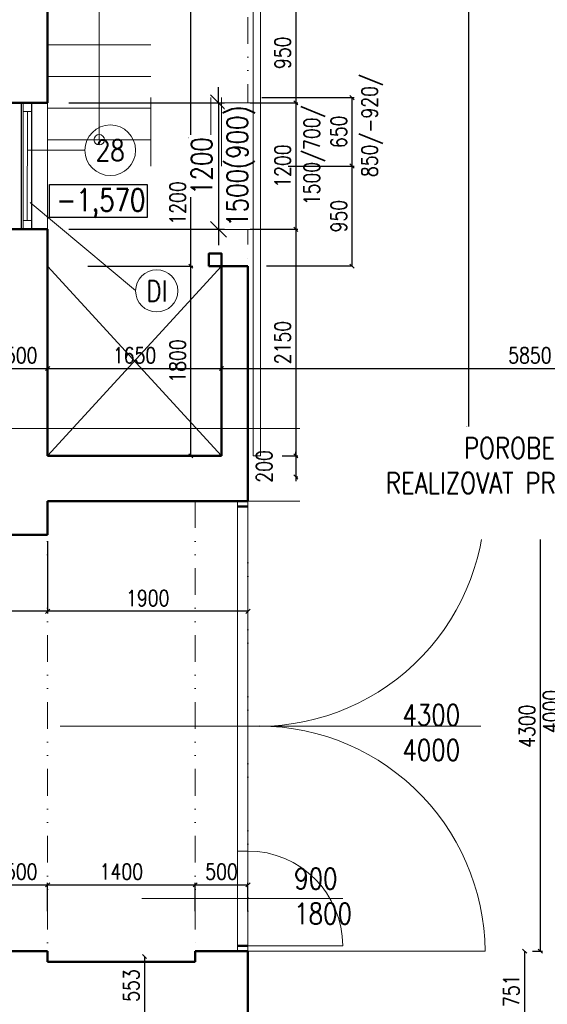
# Model space of a CAD drawing. Header units: millimetres. Extents: x -238874 to 551972, y -298952 to 658415.
# Tile 89 of 256: x 27304 to 32308, y 39806 to 49149. Entities that reach past the tile are written whole.
import ezdxf
from ezdxf.enums import TextEntityAlignment as Align

# ---------------------------------------------------------------- set-up
doc = ezdxf.new("R2010")
doc.units = ezdxf.units.MM
doc.header["$LTSCALE"] = 20
doc.linetypes.add('DIVIDE', pattern=[31.75, 12.7, -6.35, 0, -6.35, 0, -6.35])
doc.layers.add('00_HEDVIKA_DEMOLICE', color=2, linetype='Continuous', lineweight=30, transparency=0.3)
for name, color, linetype, lineweight in [('00_HEDVIKA_OBRYS', 1, 'Continuous', 50), ('CKBUBLINY', 1, 'Continuous', 18), ('CKBUBLINY DEMOLICE', 4, 'Continuous', 18), ('CKBUBLINY_POPIS', 3, 'Continuous', 25), ('CKKOTY', 3, 'Continuous', 18), ('CKOKNA', 30, 'Continuous', 18), ('CKTEXTY_MALE', 140, 'Continuous', 18), ('NOSNÉ', 8, 'Continuous', 50), ('PRUCHODY', 7, 'Continuous', 18)]:
    doc.layers.add(name, color=color, linetype=linetype, lineweight=lineweight)
doc.layers.add('CKNETISK', color=116, linetype='Continuous', lineweight=18, plot=False)
doc.layers.add('CZ', color=255, linetype='Continuous')
doc.layers.add('KOTY', color=8, linetype='Continuous')
doc.styles.add('SIMPLEX', font='SIMPLEX.shx', dxfattribs={"width": 0.8, "bigfont": 'CAD13.shx'})
doc.styles.get("Standard").update_dxf_attribs({"font": 'simplex.shx', "width": 0.8})
doc.dimstyles.new('CADKON', dxfattribs={"dimscale": 100, "dimtxt": 2, "dimasz": 1.5, "dimexe": 0, "dimexo": 2, "dimgap": 0.6, "dimtad": 1, "dimrnd": 1, "dimtxsty": 'Standard', "dimblk1": 'OBLIQUE', "dimblk2": 'OBLIQUE', "dimsah": 1, "dimcen": 2.5, "dimadec": 1, "dimazin": 2, "dimtfac": 1, "dimtix": 1, "dimtmove": 2, "dimatfit": 3, "dimldrblk": 'OPEN30', "dimfxl": 5, "dimtfill": 1, "dimtolj": 1, "dimarcsym": 0})
doc.dimstyles.new('CKA', dxfattribs={"dimtxt": 200, "dimasz": 40, "dimexe": 20, "dimexo": 0.2, "dimgap": 50, "dimtad": 1, "dimdec": 0, "dimrnd": 1, "dimzin": 0, "dimdsep": 46, "dimtxsty": 'Standard', "dimblk1": 'OBLIQUE', "dimblk2": 'OBLIQUE', "dimsah": 1, "dimcen": 0.09, "dimclrd": 253, "dimclre": 253, "dimclrt": 253, "dimadec": 0, "dimazin": 0, "dimtfac": 1, "dimtdec": 0, "dimtix": 1, "dimtmove": 2, "dimatfit": 3, "dimfxl": 1, "dimtolj": 1, "dimtzin": 0, "dimarcsym": 0})

# ---------------------------------------------------------------- blocks, each defined once
blk = doc.blocks.new('_OBLIQUE')
at = {"color": 0, "linetype": 'ByBlock'}
blk.add_line((-0.5, -0.5), (0.5, 0.5), dxfattribs=at)
blk = doc.blocks.new('*D44')
at = {"layer": 'DEFPOINTS', "color": 0, "transparency": 16777216}
for p in [(27568, 44580), (25768, 44260), (25768, 43535.1)]:
    blk.add_point(p, dxfattribs=at)
at = {"layer": 'KOTY', "lineweight": -2, "transparency": 16777216}
for p, q in [((25768, 43879.3), (25768, 43515.1)), ((27568, 43535.1), (25768, 43535.1))]:
    blk.add_line(p, q, dxfattribs=at)
at = {"layer": 'KOTY', "lineweight": -2, "transparency": 16777216, "xscale": 40, "yscale": 40, "zscale": 40, "rotation": 180}
blk.add_blockref('_OBLIQUE', (25768, 43535.1), dxfattribs=at)
at = {"layer": 'KOTY', "lineweight": -2, "transparency": 16777216, "xscale": 40, "yscale": 40, "zscale": 40}
blk.add_blockref('_OBLIQUE', (27568, 43535.1), dxfattribs=at)
at = {"layer": 'KOTY', "transparency": 16777216, "insert": (26668, 43660.1), "char_height": 150, "attachment_point": 5, "style": 'SIMPLEX'}
blk.add_mtext('\\A1;1800', dxfattribs=at)
blk = doc.blocks.new('*D45')
at = {"layer": 'DEFPOINTS', "color": 0, "transparency": 16777216}
for p in [(27568, 44580), (29468, 44580), (27568, 43535.1)]:
    blk.add_point(p, dxfattribs=at)
at = {"layer": 'KOTY', "lineweight": -2, "transparency": 16777216}
for p, q in [((27568, 44199.3), (27568, 43515.1)), ((29468, 43535.1), (27568, 43535.1))]:
    blk.add_line(p, q, dxfattribs=at)
at = {"layer": 'KOTY', "lineweight": -2, "transparency": 16777216, "xscale": 40, "yscale": 40, "zscale": 40, "rotation": 180}
blk.add_blockref('_OBLIQUE', (27568, 43535.1), dxfattribs=at)
at = {"layer": 'KOTY', "lineweight": -2, "transparency": 16777216, "xscale": 40, "yscale": 40, "zscale": 40}
blk.add_blockref('_OBLIQUE', (29468, 43535.1), dxfattribs=at)
at = {"layer": 'KOTY', "transparency": 16777216, "insert": (28518, 43660.1), "char_height": 150, "attachment_point": 5, "style": 'SIMPLEX'}
blk.add_mtext('\\A1;1900', dxfattribs=at)
blk = doc.blocks.new('*D48')
at = {"layer": 'DEFPOINTS', "color": 0, "transparency": 16777216}
for p in [(31786.8, 44580), (31786.8, 40310), (32241.2, 40310)]:
    blk.add_point(p, dxfattribs=at)
at = {"layer": 'KOTY', "lineweight": -2, "transparency": 16777216}
for p, q in [((32241.2, 44580), (32241.2, 40310)), ((32167.6, 40310), (32261.2, 40310))]:
    blk.add_line(p, q, dxfattribs=at)
at = {"layer": 'KOTY', "lineweight": -2, "transparency": 16777216, "xscale": 40, "yscale": 40, "zscale": 40}
for p, rotation in [((32241.2, 44580), 90), ((32241.2, 40310), 270)]:
    blk.add_blockref('_OBLIQUE', p, dxfattribs=dict(at, rotation=rotation))
at = {"layer": 'KOTY', "transparency": 16777216, "insert": (32116.2, 42445), "char_height": 150, "attachment_point": 5, "rotation": 90, "style": 'SIMPLEX'}
blk.add_mtext('\\A1;4300', dxfattribs=at)
blk = doc.blocks.new('*D115')
at = {"layer": 'DEFPOINTS', "color": 0, "transparency": 16777216}
for p in [(28968, 40260), (28487.1, 39707.1), (28968, 39707.1)]:
    blk.add_point(p, dxfattribs=at)
at = {"layer": 'KOTY', "lineweight": -2, "transparency": 16777216}
for p, q in [((28487.1, 40260), (28487.1, 39707.1)), ((28587.2, 39707.1), (28467.1, 39707.1))]:
    blk.add_line(p, q, dxfattribs=at)
at = {"layer": 'KOTY', "lineweight": -2, "transparency": 16777216, "xscale": 40, "yscale": 40, "zscale": 40}
for p, rotation in [((28487.1, 40260), 90), ((28487.1, 39707.1), 270)]:
    blk.add_blockref('_OBLIQUE', p, dxfattribs=dict(at, rotation=rotation))
at = {"layer": 'KOTY', "transparency": 16777216, "insert": (28362.1, 39983.6), "char_height": 150, "attachment_point": 5, "rotation": 90, "style": 'SIMPLEX'}
blk.add_mtext('\\A1;553', dxfattribs=at)
blk = doc.blocks.new('*D118')
at = {"layer": 'DEFPOINTS', "color": 0, "transparency": 16777216}
for p in [(29468, 40940), (28968, 40310), (29468, 40310)]:
    blk.add_point(p, dxfattribs=at)
at = {"layer": 'KOTY', "lineweight": -2, "transparency": 16777216}
for p, q in [((28968, 40940), (29468, 40940)), ((29468, 40690.8), (29468, 40960))]:
    blk.add_line(p, q, dxfattribs=at)
at = {"layer": 'KOTY', "lineweight": -2, "transparency": 16777216, "xscale": 40, "yscale": 40, "zscale": 40, "rotation": 180}
blk.add_blockref('_OBLIQUE', (28968, 40940), dxfattribs=at)
at = {"layer": 'KOTY', "lineweight": -2, "transparency": 16777216, "xscale": 40, "yscale": 40, "zscale": 40}
blk.add_blockref('_OBLIQUE', (29468, 40940), dxfattribs=at)
at = {"layer": 'KOTY', "transparency": 16777216, "insert": (29218, 41065), "char_height": 150, "attachment_point": 5, "style": 'SIMPLEX'}
blk.add_mtext('\\A1;500', dxfattribs=at)
blk = doc.blocks.new('*D119')
at = {"layer": 'DEFPOINTS', "color": 0, "transparency": 16777216}
for p in [(28968, 40940), (27568, 40310), (28968, 40310)]:
    blk.add_point(p, dxfattribs=at)
at = {"layer": 'KOTY', "lineweight": -2, "transparency": 16777216}
for p, q in [((27568, 40940), (28968, 40940)), ((28968, 40690.8), (28968, 40960))]:
    blk.add_line(p, q, dxfattribs=at)
at = {"layer": 'KOTY', "lineweight": -2, "transparency": 16777216, "xscale": 40, "yscale": 40, "zscale": 40, "rotation": 180}
blk.add_blockref('_OBLIQUE', (27568, 40940), dxfattribs=at)
at = {"layer": 'KOTY', "lineweight": -2, "transparency": 16777216, "xscale": 40, "yscale": 40, "zscale": 40}
blk.add_blockref('_OBLIQUE', (28968, 40940), dxfattribs=at)
at = {"layer": 'KOTY', "transparency": 16777216, "insert": (28268, 41065), "char_height": 150, "attachment_point": 5, "style": 'SIMPLEX'}
blk.add_mtext('\\A1;1400', dxfattribs=at)
blk = doc.blocks.new('*D121')
at = {"layer": 'DEFPOINTS', "color": 0, "transparency": 16777216}
for p in [(27568, 40940), (27068, 40310), (27568, 40310)]:
    blk.add_point(p, dxfattribs=at)
at = {"layer": 'KOTY', "lineweight": -2, "transparency": 16777216}
for p, q in [((27068, 40940), (27568, 40940)), ((27568, 40690.8), (27568, 40960))]:
    blk.add_line(p, q, dxfattribs=at)
at = {"layer": 'KOTY', "lineweight": -2, "transparency": 16777216, "xscale": 40, "yscale": 40, "zscale": 40, "rotation": 180}
blk.add_blockref('_OBLIQUE', (27068, 40940), dxfattribs=at)
at = {"layer": 'KOTY', "lineweight": -2, "transparency": 16777216, "xscale": 40, "yscale": 40, "zscale": 40}
blk.add_blockref('_OBLIQUE', (27568, 40940), dxfattribs=at)
at = {"layer": 'KOTY', "transparency": 16777216, "insert": (27318, 41065), "char_height": 150, "attachment_point": 5, "style": 'SIMPLEX'}
blk.add_mtext('\\A1;500', dxfattribs=at)
blk = doc.blocks.new('*D228')
at = {"layer": 'DEFPOINTS', "color": 0, "transparency": 16777216}
for p in [(31638.1, 40310), (31638.1, 39558.6), (32092.4, 39558.6)]:
    blk.add_point(p, dxfattribs=at)
at = {"layer": 'KOTY', "lineweight": -2, "transparency": 16777216}
for p, q in [((32092.4, 40310), (32092.4, 39558.6)), ((32018.8, 39558.6), (32112.4, 39558.6))]:
    blk.add_line(p, q, dxfattribs=at)
at = {"layer": 'KOTY', "lineweight": -2, "transparency": 16777216, "xscale": 40, "yscale": 40, "zscale": 40}
for p, rotation in [((32092.4, 40310), 90), ((32092.4, 39558.6), 270)]:
    blk.add_blockref('_OBLIQUE', p, dxfattribs=dict(at, rotation=rotation))
at = {"layer": 'KOTY', "transparency": 16777216, "insert": (31967.4, 39934.3), "char_height": 150, "attachment_point": 5, "rotation": 90, "style": 'SIMPLEX'}
blk.add_mtext('\\A1;751', dxfattribs=at)
blk = doc.blocks.new('*D350')
at = {"layer": 'DEFPOINTS', "color": 0, "transparency": 16777216}
for p in [(29218, 48410), (30455.5, 48410), (29468, 47760)]:
    blk.add_point(p, dxfattribs=at)
at = {"layer": 'KOTY', "lineweight": -2, "transparency": 16777216}
for p, q in [((29598.7, 48410), (30475.5, 48410)), ((30455.5, 47760), (30455.5, 48410))]:
    blk.add_line(p, q, dxfattribs=at)
at = {"layer": 'KOTY', "lineweight": -2, "transparency": 16777216, "xscale": 40, "yscale": 40, "zscale": 40}
for p, rotation in [((30455.5, 48410), 90), ((30455.5, 47760), 270)]:
    blk.add_blockref('_OBLIQUE', p, dxfattribs=dict(at, rotation=rotation))
at = {"layer": 'KOTY', "transparency": 16777216, "insert": (30330.5, 48085), "char_height": 150, "attachment_point": 5, "rotation": 90, "style": 'SIMPLEX'}
blk.add_mtext('\\A1;650', dxfattribs=at)
blk = doc.blocks.new('*D351')
at = {"layer": 'DEFPOINTS', "color": 0, "transparency": 16777216}
for p in [(29468, 47760), (30455.5, 47760), (29468, 46810)]:
    blk.add_point(p, dxfattribs=at)
at = {"layer": 'KOTY', "lineweight": -2, "transparency": 16777216}
for p, q in [((29848.7, 47760), (30475.5, 47760)), ((30455.5, 46810), (30455.5, 47760))]:
    blk.add_line(p, q, dxfattribs=at)
at = {"layer": 'KOTY', "lineweight": -2, "transparency": 16777216, "xscale": 40, "yscale": 40, "zscale": 40}
for p, rotation in [((30455.5, 47760), 90), ((30455.5, 46810), 270)]:
    blk.add_blockref('_OBLIQUE', p, dxfattribs=dict(at, rotation=rotation))
at = {"layer": 'KOTY', "transparency": 16777216, "insert": (30330.5, 47285), "char_height": 150, "attachment_point": 5, "rotation": 90, "style": 'SIMPLEX'}
blk.add_mtext('\\A1;950', dxfattribs=at)
blk = doc.blocks.new('*D354')
at = {"layer": 'DEFPOINTS', "color": 0, "transparency": 16777216}
for p in [(35068, 47110), (29218, 45910), (35068, 45838.7)]:
    blk.add_point(p, dxfattribs=at)
at = {"layer": 'KOTY', "lineweight": -2, "transparency": 16777216}
for p, q in [((35068, 46729.3), (35068, 45818.7)), ((29218, 45838.7), (35068, 45838.7))]:
    blk.add_line(p, q, dxfattribs=at)
at = {"layer": 'KOTY', "lineweight": -2, "transparency": 16777216, "xscale": 40, "yscale": 40, "zscale": 40, "rotation": 180}
blk.add_blockref('_OBLIQUE', (29218, 45838.7), dxfattribs=at)
at = {"layer": 'KOTY', "lineweight": -2, "transparency": 16777216, "xscale": 40, "yscale": 40, "zscale": 40}
blk.add_blockref('_OBLIQUE', (35068, 45838.7), dxfattribs=at)
at = {"layer": 'KOTY', "transparency": 16777216, "insert": (32143, 45963.7), "char_height": 150, "attachment_point": 5, "style": 'SIMPLEX'}
blk.add_mtext('\\A1;5850', dxfattribs=at)
blk = doc.blocks.new('*D395')
at = {"layer": 'DEFPOINTS', "color": 0, "transparency": 16777216}
for p in [(28548, 51610), (28926.7, 51610), (28548, 48010)]:
    blk.add_point(p, dxfattribs=at)
at = {"layer": 'KOTY', "lineweight": -2, "transparency": 16777216}
for p, q in [((28926.7, 48010), (28926.7, 51610)), ((28928.7, 51610), (28946.7, 51610))]:
    blk.add_line(p, q, dxfattribs=at)
at = {"layer": 'KOTY', "lineweight": -2, "transparency": 16777216, "xscale": 40, "yscale": 40, "zscale": 40}
for p, rotation in [((28926.7, 51610), 90), ((28926.7, 48010), 270)]:
    blk.add_blockref('_OBLIQUE', p, dxfattribs=dict(at, rotation=rotation))
at = {"layer": 'KOTY', "transparency": 16777216, "insert": (28801.7, 49810), "char_height": 150, "attachment_point": 5, "rotation": 90, "style": 'SIMPLEX'}
blk.add_mtext('\\A1;3600', dxfattribs=at)
blk = doc.blocks.new('*D408')
at = {"layer": 'DEFPOINTS', "color": 0, "linetype": 'DIVIDE', "transparency": 16777216}
for p in [(29413, 45010), (29468, 44810), (29922.3, 44810)]:
    blk.add_point(p, dxfattribs=at)
at = {"layer": 'PRUCHODY', "color": 253, "linetype": 'DIVIDE', "lineweight": -2, "transparency": 16777216}
for p, q in [((29922.3, 45010), (29922.3, 45050)), ((29922.3, 45010), (29922.3, 44810)), ((29922.3, 44810), (29942.3, 44810)), ((29922.3, 44810), (29922.3, 44770))]:
    blk.add_line(p, q, dxfattribs=at)
at = {"layer": 'PRUCHODY', "color": 253, "linetype": 'DIVIDE', "lineweight": -2, "transparency": 16777216, "xscale": 40, "yscale": 40, "zscale": 40}
for p, rotation in [((29922.3, 45010), 270), ((29922.3, 44810), 90)]:
    blk.add_blockref('_OBLIQUE', p, dxfattribs=dict(at, rotation=rotation))
at = {"layer": 'PRUCHODY', "color": 253, "linetype": 'DIVIDE', "transparency": 16777216, "insert": (29622.3, 44910), "char_height": 150, "attachment_point": 5, "rotation": 90, "style": 'SIMPLEX'}
blk.add_mtext('\\A1;200', dxfattribs=at)
blk = doc.blocks.new('*D409')
at = {"layer": 'DEFPOINTS', "color": 0, "transparency": 16777216}
for p in [(28548, 48010), (28926.7, 48010), (27568, 46810)]:
    blk.add_point(p, dxfattribs=at)
at = {"layer": 'KOTY', "lineweight": -2, "transparency": 16777216}
for p, q in [((28926.7, 46810), (28926.7, 48010)), ((28928.7, 48010), (28946.7, 48010))]:
    blk.add_line(p, q, dxfattribs=at)
at = {"layer": 'KOTY', "lineweight": -2, "transparency": 16777216, "xscale": 40, "yscale": 40, "zscale": 40}
for p, rotation in [((28926.7, 48010), 90), ((28926.7, 46810), 270)]:
    blk.add_blockref('_OBLIQUE', p, dxfattribs=dict(at, rotation=rotation))
at = {"layer": 'KOTY', "transparency": 16777216, "insert": (28801.7, 47410), "char_height": 150, "attachment_point": 5, "rotation": 90, "style": 'SIMPLEX'}
blk.add_mtext('\\A1;1200', dxfattribs=at)
blk = doc.blocks.new('*D410')
at = {"layer": 'DEFPOINTS', "color": 0, "transparency": 16777216}
for p in [(27568, 46810), (28926.7, 46810), (27568, 45010)]:
    blk.add_point(p, dxfattribs=at)
at = {"layer": 'KOTY', "lineweight": -2, "transparency": 16777216}
for p, q in [((27948.7, 46810), (28946.7, 46810)), ((28926.7, 45010), (28926.7, 46810))]:
    blk.add_line(p, q, dxfattribs=at)
at = {"layer": 'KOTY', "lineweight": -2, "transparency": 16777216, "xscale": 40, "yscale": 40, "zscale": 40}
for p, rotation in [((28926.7, 46810), 90), ((28926.7, 45010), 270)]:
    blk.add_blockref('_OBLIQUE', p, dxfattribs=dict(at, rotation=rotation))
at = {"layer": 'KOTY', "transparency": 16777216, "insert": (28801.7, 45910), "char_height": 150, "attachment_point": 5, "rotation": 90, "style": 'SIMPLEX'}
blk.add_mtext('\\A1;1800', dxfattribs=at)
blk = doc.blocks.new('*D411')
at = {"layer": 'DEFPOINTS', "color": 0, "transparency": 16777216}
for p in [(27568, 47160), (29413, 45010), (29922.3, 45010)]:
    blk.add_point(p, dxfattribs=at)
at = {"layer": 'KOTY', "lineweight": -2, "transparency": 16777216}
for p, q in [((29922.3, 47160), (29922.3, 45010)), ((29793.7, 45010), (29942.3, 45010))]:
    blk.add_line(p, q, dxfattribs=at)
at = {"layer": 'KOTY', "lineweight": -2, "transparency": 16777216, "xscale": 40, "yscale": 40, "zscale": 40}
for p, rotation in [((29922.3, 47160), 90), ((29922.3, 45010), 270)]:
    blk.add_blockref('_OBLIQUE', p, dxfattribs=dict(at, rotation=rotation))
at = {"layer": 'KOTY', "transparency": 16777216, "insert": (29797.3, 46085), "char_height": 150, "attachment_point": 5, "rotation": 90, "style": 'SIMPLEX'}
blk.add_mtext('\\A1;2150', dxfattribs=at)
blk = doc.blocks.new('*D412')
at = {"layer": 'DEFPOINTS', "color": 0, "transparency": 16777216}
for p in [(27568, 48360), (27568, 47160), (29922.3, 47160)]:
    blk.add_point(p, dxfattribs=at)
at = {"layer": 'KOTY', "lineweight": -2, "transparency": 16777216}
for p, q in [((29922.3, 48360), (29922.3, 47160)), ((27948.7, 47160), (29942.3, 47160))]:
    blk.add_line(p, q, dxfattribs=at)
at = {"layer": 'KOTY', "lineweight": -2, "transparency": 16777216, "xscale": 40, "yscale": 40, "zscale": 40}
for p, rotation in [((29922.3, 48360), 90), ((29922.3, 47160), 270)]:
    blk.add_blockref('_OBLIQUE', p, dxfattribs=dict(at, rotation=rotation))
at = {"layer": 'KOTY', "transparency": 16777216, "insert": (29797.3, 47760), "char_height": 150, "attachment_point": 5, "rotation": 90, "style": 'SIMPLEX'}
blk.add_mtext('\\A1;1200', dxfattribs=at)
blk = doc.blocks.new('*D413')
at = {"layer": 'DEFPOINTS', "color": 0, "transparency": 16777216}
for p in [(27568, 49310), (27568, 48360), (29922.3, 48360)]:
    blk.add_point(p, dxfattribs=at)
at = {"layer": 'KOTY', "lineweight": -2, "transparency": 16777216}
for p, q in [((29922.3, 49310), (29922.3, 48360)), ((27948.7, 48360), (29942.3, 48360))]:
    blk.add_line(p, q, dxfattribs=at)
at = {"layer": 'KOTY', "lineweight": -2, "transparency": 16777216, "xscale": 40, "yscale": 40, "zscale": 40}
for p, rotation in [((29922.3, 49310), 90), ((29922.3, 48360), 270)]:
    blk.add_blockref('_OBLIQUE', p, dxfattribs=dict(at, rotation=rotation))
at = {"layer": 'KOTY', "transparency": 16777216, "insert": (29797.3, 48835), "char_height": 150, "attachment_point": 5, "rotation": 90, "style": 'SIMPLEX'}
blk.add_mtext('\\A1;950', dxfattribs=at)
blk = doc.blocks.new('*D414')
at = {"layer": 'DEFPOINTS', "color": 0, "transparency": 16777216}
for p in [(29218, 45910), (29218, 45838.7), (27568, 45010)]:
    blk.add_point(p, dxfattribs=at)
at = {"layer": 'KOTY', "lineweight": -2, "transparency": 16777216}
for p, q in [((27568, 45838.7), (29218, 45838.7)), ((29218, 45529.3), (29218, 45818.7))]:
    blk.add_line(p, q, dxfattribs=at)
at = {"layer": 'KOTY', "lineweight": -2, "transparency": 16777216, "xscale": 40, "yscale": 40, "zscale": 40, "rotation": 180}
blk.add_blockref('_OBLIQUE', (27568, 45838.7), dxfattribs=at)
at = {"layer": 'KOTY', "lineweight": -2, "transparency": 16777216, "xscale": 40, "yscale": 40, "zscale": 40}
blk.add_blockref('_OBLIQUE', (29218, 45838.7), dxfattribs=at)
at = {"layer": 'KOTY', "transparency": 16777216, "insert": (28393, 45963.7), "char_height": 150, "attachment_point": 5, "style": 'SIMPLEX'}
blk.add_mtext('\\A1;1650', dxfattribs=at)
blk = doc.blocks.new('*D423')
at = {"layer": 'DEFPOINTS', "color": 0, "transparency": 16777216}
for p in [(27568, 45838.7), (27068, 45010), (27568, 45010)]:
    blk.add_point(p, dxfattribs=at)
at = {"layer": 'KOTY', "lineweight": -2, "transparency": 16777216}
for p, q in [((27068, 45838.7), (27568, 45838.7)), ((27568, 45390.8), (27568, 45858.7))]:
    blk.add_line(p, q, dxfattribs=at)
at = {"layer": 'KOTY', "lineweight": -2, "transparency": 16777216, "xscale": 40, "yscale": 40, "zscale": 40, "rotation": 180}
blk.add_blockref('_OBLIQUE', (27068, 45838.7), dxfattribs=at)
at = {"layer": 'KOTY', "lineweight": -2, "transparency": 16777216, "xscale": 40, "yscale": 40, "zscale": 40}
blk.add_blockref('_OBLIQUE', (27568, 45838.7), dxfattribs=at)
at = {"layer": 'KOTY', "transparency": 16777216, "insert": (27318, 45963.7), "char_height": 150, "attachment_point": 5, "style": 'SIMPLEX'}
blk.add_mtext('\\A1;500', dxfattribs=at)
blk = doc.blocks.new('*D703')
at = {"layer": 'DEFPOINTS', "color": 0, "transparency": 16777216}
for p in [(33538, 72340), (31560.3, 45270), (33538, 45270)]:
    blk.add_point(p, dxfattribs=at)
at = {"layer": 'KOTY', "lineweight": -2, "transparency": 16777216}
for p, q in [((31560.3, 72340), (31560.3, 45270)), ((33157.2, 45270), (31540.3, 45270))]:
    blk.add_line(p, q, dxfattribs=at)
at = {"layer": 'KOTY', "lineweight": -2, "transparency": 16777216, "xscale": 40, "yscale": 40, "zscale": 40}
for p, rotation in [((31560.3, 72340), 90), ((31560.3, 45270), 270)]:
    blk.add_blockref('_OBLIQUE', p, dxfattribs=dict(at, rotation=rotation))
at = {"layer": 'KOTY', "transparency": 16777216, "insert": (31435.3, 58805), "char_height": 150, "attachment_point": 5, "rotation": 90, "style": 'SIMPLEX'}
blk.add_mtext('\\A1;27070', dxfattribs=at)
blk = doc.blocks.new('*D3512')
at = {"layer": 'CKKOTY', "color": 0, "lineweight": -2, "transparency": 16777216}
for p, q in [((29188.6, 48360), (29188.6, 48510)), ((27768, 48360), (29188.6, 48360)), ((29188.6, 48360), (29188.6, 47160)), ((27768, 47160), (29188.6, 47160)), ((29188.6, 47160), (29188.6, 47010))]:
    blk.add_line(p, q, dxfattribs=at)
at = {"layer": 'DEFPOINTS', "color": 0, "transparency": 16777216}
for p in [(27568, 48360), (27568, 47160), (29188.6, 47160)]:
    blk.add_point(p, dxfattribs=at)
at = {"layer": 'CKKOTY', "color": 0, "lineweight": -2, "transparency": 16777216, "xscale": 150, "yscale": 150, "zscale": 150}
for p, rotation in [((29188.6, 48360), 270), ((29188.6, 47160), 90)]:
    blk.add_blockref('_OBLIQUE', p, dxfattribs=dict(at, rotation=rotation))
at = {"layer": 'CKKOTY', "color": 0, "transparency": 16777216, "char_height": 200, "attachment_point": 5, "rotation": 90, "bg_fill": 3, "box_fill_scale": 1.1, "bg_fill_color": 256, "bg_fill_true_color": 13158600, "bg_fill_transparency": 0}
for s, insert in [('\\A1;1500(900)', (29401, 47760)), ('\\A1;1200', (29028.6, 47760))]:
    blk.add_mtext(s, dxfattribs=dict(at, insert=insert))
blk = doc.blocks.new('_Open30')
at = {"color": 0, "lineweight": -2}
for p, q in [((-1, 0.268), (0, 0)), ((0, 0), (-1, -0.268)), ((0, 0), (-1, 0))]:
    blk.add_line(p, q, dxfattribs=at)
blk = doc.blocks.new('CK_BUBBLE_1_0_0')
at = {"color": 0, "linetype": 'ByBlock', "lineweight": -2}
blk.add_circle((0, 0), 1, dxfattribs=at)

msp = doc.modelspace()

# ---------------------------------------------------------------- linework, layer by layer
at = {"layer": '00_HEDVIKA_DEMOLICE'}
for p, q in [((27316.911, 48360.047), (27316.911, 47160.047)), ((27317.962, 48360.047), (27317.962, 47160.047)), ((27317.962, 48360.047), (27317.962, 47160.047)), ((27317.962, 48360.047), (27317.962, 47160.047)), ((27416.911, 48360.047), (27416.911, 47160.047))]:
    msp.add_line(p, q, dxfattribs=at)
at = {"layer": '00_HEDVIKA_OBRYS'}
for p, q in [((27416.911, 48360.047), (27067.962, 48360.047)), ((27416.911, 47160.047), (27067.962, 47160.047))]:
    msp.add_line(p, q, dxfattribs=at)
at = {"layer": 'CKBUBLINY'}
msp.add_line((27922.385, 47910.049), (27376.053, 47910.049), dxfattribs=at)
at = {"layer": 'CKNETISK'}
msp.add_line((35538.362, 45270.047), (-68917.938, 45270.047), dxfattribs=at)
at = {"layer": 'CKOKNA'}
for p, q in [((27336.911, 48278.047), (27336.911, 48360.047)), ((27416.911, 48278.047), (27416.911, 48360.047)), ((27335.195, 47242.051), (27336.911, 48278.047)), ((27336.911, 48278.047), (27416.911, 48278.047)), ((27375.195, 47242.051), (27376.911, 48278.047)), ((27415.195, 47242.051), (27416.911, 48278.047)), ((27335.195, 47242.051), (27415.195, 47242.051)), ((27335.195, 47242.051), (27335.195, 47160.051)), ((27415.195, 47242.051), (27415.195, 47160.051))]:
    msp.add_line(p, q, dxfattribs=at)
at = {"layer": 'CZ', "color": 7}
msp.add_lwpolyline([(27587.461, 47585.958), (28512.186, 47585.958), (28512.186, 47273.488), (27587.461, 47273.488)], close=True, dxfattribs=at)
at = {"layer": 'KOTY'}
msp.add_line((30455.541, 46810.047), (29645.35, 46810.047), dxfattribs=at)
at = {"layer": 'NOSNÉ'}
for p, q in [((27567.962, 49310.047), (27567.962, 48360.047)), ((27567.962, 48360.047), (27067.962, 48360.047)), ((27567.962, 47160.047), (27067.962, 47160.047)), ((27567.962, 47160.047), (27567.962, 45010.047)), ((29217.962, 46810.047), (29467.962, 46810.047)), ((29217.962, 46810.047), (29327.962, 46810.047)), ((29217.962, 46810.047), (29217.962, 45010.047)), ((29467.962, 44580.047), (29467.962, 46810.047)), ((29217.962, 45010.047), (27567.962, 45010.047)), ((27567.962, 44580.047), (27567.962, 44260.047)), ((27567.962, 44580.047), (29467.962, 44580.047)), ((29367.962, 44530.047), (29467.962, 44530.047)), ((27567.962, 44260.047), (25767.962, 44260.047)), ((27567.962, 40310.047), (27067.962, 40310.047)), ((27567.962, 40310.047), (27567.962, 40210.047)), ((28967.962, 40310.047), (29467.962, 40310.047)), ((28967.962, 40210.047), (28967.962, 40310.047)), ((29367.962, 40360.047), (29467.962, 40360.047)), ((29467.962, 39558.583), (29467.962, 40310.047)), ((28967.962, 40210.047), (27567.962, 40210.047))]:
    msp.add_line(p, q, dxfattribs=at)
msp.add_lwpolyline([(29097.962, 46810.047), (29217.962, 46810.047), (29217.962, 46930.047), (29097.962, 46930.047)], close=True, dxfattribs=at)
at = {"layer": 'PRUCHODY', "linetype": 'DIVIDE'}
for p, q in [((29467.962, 57431.527), (29467.962, 46809.327)), ((29467.962, 46809.327), (29467.962, 45010.047)), ((27567.962, 44580.047), (27567.962, 40210.047)), ((28967.962, 44580.047), (28967.962, 40310.047)), ((29467.962, 40310.047), (29467.962, 44580.047))]:
    msp.add_line(p, q, dxfattribs=at)
at = {"layer": 'PRUCHODY', "linetype": 'Continuous'}
for p, q in [((29517.962, 57431.527), (29517.962, 46809.327)), ((29587.962, 57431.527), (29587.962, 46809.327)), ((29517.962, 46809.327), (29517.962, 45009.327)), ((29587.962, 46809.327), (29587.962, 45009.327)), ((29517.962, 45009.327), (29587.962, 45009.327))]:
    msp.add_line(p, q, dxfattribs=at)
at = {"layer": 'PRUCHODY'}
for p, q in [((28057.962, 48010.047), (28057.962, 51610.047)), ((28547.962, 48910.047), (27567.962, 48910.047)), ((28547.962, 48610.047), (27567.962, 48610.047)), ((28547.962, 48410.047), (28547.962, 47760.047)), ((29117.962, 48410.047), (29117.962, 47760.047)), ((29217.962, 47760.047), (29217.962, 48410.047)), ((27567.962, 47160.047), (27567.962, 48360.047)), ((28547.962, 48310.047), (27567.962, 48310.047)), ((28547.962, 48010.047), (27567.962, 48010.047)), ((27567.962, 45010.047), (29217.962, 46810.047)), ((27567.962, 46810.047), (29217.962, 45010.047)), ((29367.962, 40310.047), (29367.962, 44580.047)), ((29467.962, 40310.047), (29467.962, 44580.047)), ((29467.962, 40310.047), (29467.962, 44580.047)), ((29467.962, 44580.047), (31717.962, 44580.047)), ((31678.893, 42445.047), (27686.004, 42445.047)), ((29367.962, 41260.047), (29467.962, 41260.047)), ((28460.839, 40810.047), (30367.962, 40810.047)), ((29467.962, 40360.047), (30367.962, 40360.047)), ((29467.962, 40310.047), (31717.962, 40310.047))]:
    msp.add_line(p, q, dxfattribs=at)
msp.add_circle((28057.962, 48010.047), 50, dxfattribs=at)
for centre, radius, start, end in [((29563.681, 44597.27), 2154.35, 267.4534778, 359.5419591), ((29563.681, 40292.825), 2154.35, 0.4580409, 92.5465222), ((29467.962, 40360.047), 900, 0, 90)]:
    msp.add_arc(centre, radius, start, end, dxfattribs=at)

# ---------------------------------------------------------------- block references
at = {"layer": 'CKBUBLINY DEMOLICE'}
ref = msp.add_blockref('CK_BUBBLE_1_0_0', (28603.459, 46575.529), dxfattribs=dict(at, xscale=200, yscale=200, zscale=200))
ref.add_attrib('NUM1', 'DI', dxfattribs={"height": 200, "width": 0.8, "flags": 8}).set_placement((28603.459, 46575.529), align=Align.MIDDLE_CENTER)

# ---------------------------------------------------------------- texts
at = {"layer": 'CZ', "color": 7, "attachment_point": 1}
for s, insert, char_height, width in [('-1,570', (27650.349, 47544.755), 212.5, 1666.9), ('4300\\P4000', (30933.279, 42651.554), 200, 921.6), ('900\\P1800', (29906.552, 41099.232), 200, 921.6)]:
    msp.add_mtext(s, dxfattribs=dict(at, insert=insert, char_height=char_height, width=width))
at = {"layer": 'KOTY', "char_height": 150, "attachment_point": 1, "rotation": 90}
for s, insert, width in [('850/-920/', (30547.427, 47655.308), 955.5), ('1500/700/', (29999.464, 47388.373), 955.5), ('4000', (32267.527, 42378.749), 1535.7)]:
    msp.add_mtext(s, dxfattribs=dict(at, insert=insert, width=width))

# ---------------------------------------------------------------- dimensions: what is measured, and where the dimension line sits
at = {"layer": 'KOTY'}
for base, p1, p2, angle, text, picture, middle in [((31560.292, 45270.047), (33537.962, 72340.047), (33537.962, 45270.047), 90, '27070', '*D703', (31435.292, 58805.047)), ((28926.718, 51610.047), (28547.962, 48010.047), (28547.962, 51610.047), 270, '3600', '*D395', (28801.718, 49810.047)), ((29922.285, 48360.047), (27567.962, 49310.047), (27567.962, 48360.047), 270, '950', '*D413', (29797.285, 48835.047)), ((30455.541, 48410.047), (29467.962, 47760.047), (29217.962, 48410.047), 270, '650', '*D350', (30330.541, 48085.047)), ((29922.285, 47160.047), (27567.962, 48360.047), (27567.962, 47160.047), 270, '1200', '*D412', (29797.285, 47760.047)), ((28926.718, 48010.047), (27567.962, 46810.047), (28547.962, 48010.047), 270, '1200', '*D409', (28801.718, 47410.047)), ((30455.541, 47760.047), (29467.962, 46810.047), (29467.962, 47760.047), 270, '950', '*D351', (30330.541, 47285.047)), ((29922.285, 45010.047), (27567.962, 47160.047), (29412.962, 45010.047), 270, '2150', '*D411', (29797.285, 46085.047)), ((28926.718, 46810.047), (27567.962, 45010.047), (27567.962, 46810.047), 270, '1800', '*D410', (28801.718, 45910.047)), ((25767.962, 43535.119), (27567.962, 44580.047), (25767.962, 44260.047), 180, '1800', '*D44', (26667.962, 43660.119)), ((27567.962, 43535.119), (29467.962, 44580.047), (27567.962, 44580.047), 180, '1900', '*D45', (28517.962, 43660.119)), ((32241.159, 40310.047), (31786.836, 44580.047), (31786.836, 40310.047), 270, '4300', '*D48', (32116.159, 42445.047)), ((28487.108, 39707.118), (28967.962, 40260.047), (28967.962, 39707.118), 90, '553', '*D115', (28362.108, 39983.583)), ((32092.379, 39558.583), (31638.056, 40310.047), (31638.056, 39558.583), 270, '751', '*D228', (31967.379, 39934.315))]:
    dim = msp.add_linear_dim(base=base, p1=p1, p2=p2, angle=angle, text=text, dimstyle='CKA', override={"dimtxt": 150, "dimexo": 380.774374, "dimtxsty": 'SIMPLEX', "dimse1": 1, "dimclrd": 256, "dimclre": 256, "dimclrt": 256}, dxfattribs=at)
    dim.commit()
    dim.dimension.update_dxf_attribs({"geometry": picture, "text_midpoint": middle})
for base, p1, p2, text, picture, middle in [((35067.962, 45838.745), (29217.962, 45910.047), (35067.962, 47110.047), '5850', '*D354', (32142.962, 45963.745)), ((27567.962, 45838.745), (27067.962, 45010.047), (27567.962, 45010.047), '500', '*D423', (27317.962, 45963.745)), ((29217.962, 45838.745), (27567.962, 45010.047), (29217.962, 45910.047), '1650', '*D414', (28392.962, 45963.745)), ((27567.962, 40940.047), (27067.962, 40310.047), (27567.962, 40310.047), '500', '*D121', (27317.962, 41065.047)), ((28967.962, 40940.047), (27567.962, 40310.047), (28967.962, 40310.047), '1400', '*D119', (28267.962, 41065.047)), ((29467.962, 40940.047), (28967.962, 40310.047), (29467.962, 40310.047), '500', '*D118', (29217.962, 41065.047))]:
    dim = msp.add_linear_dim(base=base, p1=p1, p2=p2, text=text, dimstyle='CKA', override={"dimtxt": 150, "dimexo": 380.774374, "dimtxsty": 'SIMPLEX', "dimse1": 1, "dimclrd": 256, "dimclre": 256, "dimclrt": 256}, dxfattribs=at)
    dim.commit()
    dim.dimension.update_dxf_attribs({"geometry": picture, "text_midpoint": middle})
at = {"layer": 'PRUCHODY', "linetype": 'DIVIDE'}
dim = msp.add_linear_dim(base=(29922.285, 44810.047), p1=(29412.962, 45010.047), p2=(29467.962, 44810.047), angle=270, text='200', dimstyle='CKA', override={"dimtxt": 150, "dimexo": 454.322861, "dimtad": 0, "dimtxsty": 'SIMPLEX', "dimse1": 1, "dimtvp": 2}, dxfattribs=at)
dim.commit()
dim.dimension.update_dxf_attribs({"geometry": '*D408', "text_midpoint": (29622.285, 44910.047)})

# ---------------------------------------------------------------- next in the draw order: texts
at = {"layer": 'CKTEXTY_MALE', "insert": (34526.011, 45185.82), "char_height": 200, "width": 4464.73179, "attachment_point": 3, "bg_fill": 3, "box_fill_scale": 1.5, "bg_fill_color": 256, "bg_fill_transparency": 0}
msp.add_mtext('POROBETONOVÉ PŘEDSTĚNĚ\\PREALIZOVAT PROSTUP DLE POLOHY PŮVODNÍHO ODTAHU', dxfattribs=at)

# ---------------------------------------------------------------- next in the draw order: dimensions: what is measured, and where the dimension line sits
at = {"layer": 'CKKOTY'}
dim = msp.add_linear_dim(base=(29188.6, 47160.047), p1=(27567.962, 48360.047), p2=(27567.962, 47160.047), angle=90, text='<>\\X1500(900)', dimstyle='CADKON', override={"dimtmove": 2}, dxfattribs=at)
dim.commit()
dim.dimension.update_dxf_attribs({"geometry": '*D3512', "text_midpoint": (29188.6, 47760.047)})

# ---------------------------------------------------------------- next in the draw order: linework, layer by layer
at = {"layer": 'CKBUBLINY DEMOLICE'}
msp.add_line((28403.48, 46578.44), (27403.462, 47415.735), dxfattribs=at)

# ---------------------------------------------------------------- next in the draw order: block references
at = {"layer": 'CKBUBLINY'}
ref = msp.add_blockref('CK_BUBBLE_1_0_0', (28162.385, 47910.049), dxfattribs=dict(at, xscale=240, yscale=240, zscale=240))
ref.add_attrib('NUM1', '28', dxfattribs={"layer": 'CKBUBLINY_POPIS', "height": 200, "width": 0.8, "flags": 8}).set_placement((28162.385, 47910.049), align=Align.MIDDLE_CENTER)

doc.saveas('drawing.dxf')
